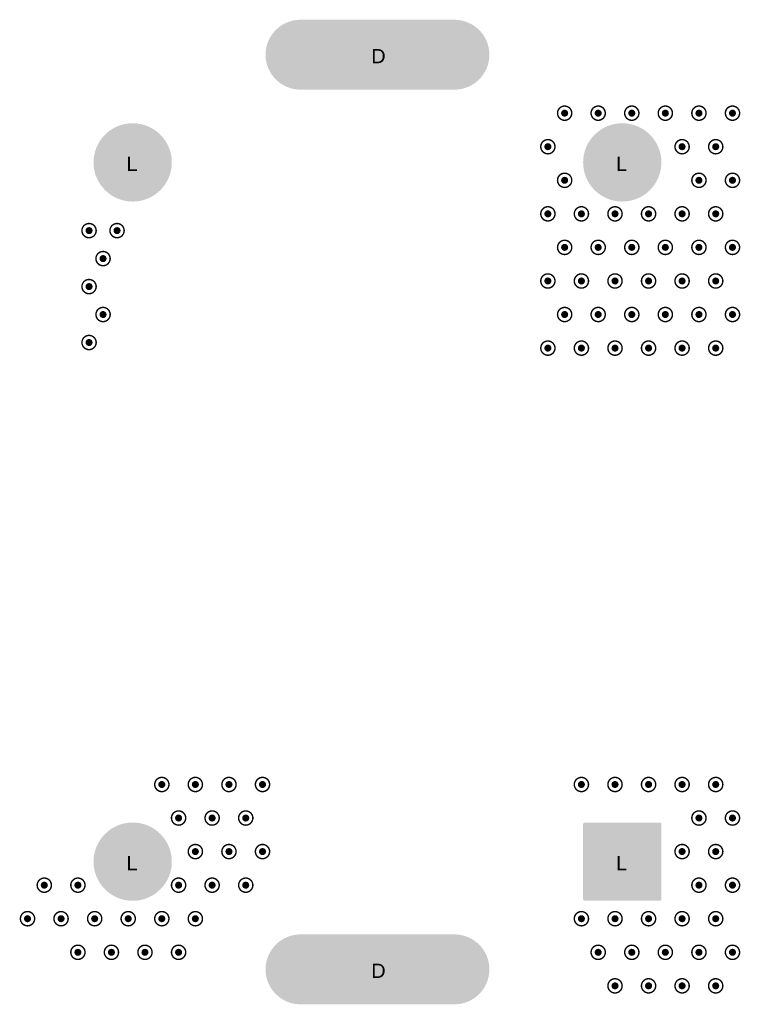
# Model space of a CAD drawing. Header units: inches. Extents: x -11.9 to 0, y -4.1 to 7.1.
# Tile 44 of 54: x -6.6 to -5.6, y 5 to 6.4. Entities that reach past the tile are written whole.
import ezdxf

# ---------------------------------------------------------------- set-up
doc = ezdxf.new("R2010")
doc.units = ezdxf.units.IN
doc.header["$MEASUREMENT"] = 0
for name, color, linetype in [('DrillDrawing', 1, 'Continuous'), ('MultiLayer', 9, 'Continuous'), ('PadHoleLayer', 156, 'Continuous'), ('ViaHoleLayer', 16, 'Continuous')]:
    doc.layers.add(name, color=color, linetype=linetype)
doc.styles.add('Arial', font='txt', dxfattribs={"height": 0.2})

# ---------------------------------------------------------------- blocks, each defined once
blk = doc.blocks.new('FP_047708_PTH4_MFG_161')
at = {"layer": 'MultiLayer'}
h = blk.add_hatch(color=9, dxfattribs=at)
edge = h.paths.add_edge_path()
edge.add_arc((-0.4921, 0.3445), 0.0551, 0, 360)
h = blk.add_hatch(color=9, dxfattribs=at)
edge = h.paths.add_edge_path()
edge.add_arc((0.4921, 0.3445), 0.0551, 0, 360)
h = blk.add_hatch(color=9, dxfattribs=at)
edge = h.paths.add_edge_path()
edge.add_arc((-0.6437, -0.1083), 0.0492, 180, 360)
edge.add_line((-0.5945, -0.1083), (-0.5945, 0.1083))
edge.add_arc((-0.6437, 0.1083), 0.0492, 0, 180)
edge.add_line((-0.6929, 0.1083), (-0.6929, -0.1083))
h = blk.add_hatch(color=9, dxfattribs=at)
edge = h.paths.add_edge_path()
edge.add_arc((0.6437, -0.1083), 0.0492, 180, 360)
edge.add_line((0.6929, -0.1083), (0.6929, 0.1083))
edge.add_arc((0.6437, 0.1083), 0.0492, 0, 180)
edge.add_line((0.5945, 0.1083), (0.5945, -0.1083))
h = blk.add_hatch(color=9, dxfattribs=at)
edge = h.paths.add_edge_path()
edge.add_arc((-0.545, -0.2916), 0.0022, 90, 180)
edge.add_line((-0.5472, -0.2916), (-0.5472, -0.3974))
edge.add_arc((-0.545, -0.3974), 0.0022, 180, 270)
edge.add_line((-0.545, -0.3996), (-0.4392, -0.3996))
edge.add_arc((-0.4392, -0.3974), 0.0022, 270, 360)
edge.add_line((-0.437, -0.3974), (-0.437, -0.2916))
edge.add_arc((-0.4392, -0.2916), 0.0022, 0, 90)
edge.add_line((-0.4392, -0.2894), (-0.545, -0.2894))
h = blk.add_hatch(color=9, dxfattribs=at)
edge = h.paths.add_edge_path()
edge.add_arc((0.4921, -0.3445), 0.0551, 0, 360)
at = {"layer": 'PadHoleLayer'}
h = blk.add_hatch(color=156, dxfattribs=at)
edge = h.paths.add_edge_path()
edge.add_arc((-0.4921, 0.3445), 0.0364, 0, 360)
h = blk.add_hatch(color=156, dxfattribs=at)
edge = h.paths.add_edge_path()
edge.add_arc((0.4921, 0.3445), 0.0364, 0, 360)
h = blk.add_hatch(color=156, dxfattribs=at)
edge = h.paths.add_edge_path()
edge.add_arc((-0.6437, -0.1083), 0.0492, 180, 360)
edge.add_line((-0.5945, -0.1083), (-0.5945, 0.1083))
edge.add_arc((-0.6437, 0.1083), 0.0492, 0, 180)
edge.add_line((-0.6929, 0.1083), (-0.6929, -0.1083))
h = blk.add_hatch(color=156, dxfattribs=at)
edge = h.paths.add_edge_path()
edge.add_arc((0.6437, -0.1083), 0.0492, 180, 360)
edge.add_line((0.6929, -0.1083), (0.6929, 0.1083))
edge.add_arc((0.6437, 0.1083), 0.0492, 0, 180)
edge.add_line((0.5945, 0.1083), (0.5945, -0.1083))
h = blk.add_hatch(color=156, dxfattribs=at)
edge = h.paths.add_edge_path()
edge.add_arc((-0.4921, -0.3445), 0.0364, 0, 360)
h = blk.add_hatch(color=156, dxfattribs=at)
edge = h.paths.add_edge_path()
edge.add_arc((0.4921, -0.3445), 0.0364, 0, 360)

msp = doc.modelspace()

# ---------------------------------------------------------------- hatches: boundary and pattern name
at = {"layer": 'ViaHoleLayer'}
h = msp.add_hatch(color=16, dxfattribs=at)
edge = h.paths.add_edge_path()
edge.add_arc((-5.88, 6.2466), 0.005, 0, 360)
h = msp.add_hatch(color=16, dxfattribs=at)
edge = h.paths.add_edge_path()
edge.add_arc((-5.8328, 6.2466), 0.005, 0, 360)
h = msp.add_hatch(color=16, dxfattribs=at)
edge = h.paths.add_edge_path()
edge.add_arc((-5.7855, 6.2466), 0.005, 0, 360)
h = msp.add_hatch(color=16, dxfattribs=at)
edge = h.paths.add_edge_path()
edge.add_arc((-5.7383, 6.2466), 0.005, 0, 360)
h = msp.add_hatch(color=16, dxfattribs=at)
edge = h.paths.add_edge_path()
edge.add_arc((-5.691, 6.2466), 0.005, 0, 360)
h = msp.add_hatch(color=16, dxfattribs=at)
edge = h.paths.add_edge_path()
edge.add_arc((-5.6438, 6.2466), 0.005, 0, 360)
h = msp.add_hatch(color=16, dxfattribs=at)
edge = h.paths.add_edge_path()
edge.add_arc((-5.9036, 6.1994), 0.005, 0, 360)
h = msp.add_hatch(color=16, dxfattribs=at)
edge = h.paths.add_edge_path()
edge.add_arc((-5.7147, 6.1994), 0.005, 0, 360)
h = msp.add_hatch(color=16, dxfattribs=at)
edge = h.paths.add_edge_path()
edge.add_arc((-5.6674, 6.1994), 0.005, 0, 360)
h = msp.add_hatch(color=16, dxfattribs=at)
edge = h.paths.add_edge_path()
edge.add_arc((-5.88, 6.1521), 0.005, 0, 360)
h = msp.add_hatch(color=16, dxfattribs=at)
edge = h.paths.add_edge_path()
edge.add_arc((-5.691, 6.1521), 0.005, 0, 360)
h = msp.add_hatch(color=16, dxfattribs=at)
edge = h.paths.add_edge_path()
edge.add_arc((-5.6438, 6.1521), 0.005, 0, 360)
h = msp.add_hatch(color=16, dxfattribs=at)
edge = h.paths.add_edge_path()
edge.add_arc((-5.9036, 6.1049), 0.005, 0, 360)
h = msp.add_hatch(color=16, dxfattribs=at)
edge = h.paths.add_edge_path()
edge.add_arc((-5.8564, 6.1049), 0.005, 0, 360)
h = msp.add_hatch(color=16, dxfattribs=at)
edge = h.paths.add_edge_path()
edge.add_arc((-5.8091, 6.1049), 0.005, 0, 360)
h = msp.add_hatch(color=16, dxfattribs=at)
edge = h.paths.add_edge_path()
edge.add_arc((-5.7619, 6.1049), 0.005, 0, 360)
h = msp.add_hatch(color=16, dxfattribs=at)
edge = h.paths.add_edge_path()
edge.add_arc((-5.7147, 6.1049), 0.005, 0, 360)
h = msp.add_hatch(color=16, dxfattribs=at)
edge = h.paths.add_edge_path()
edge.add_arc((-5.6674, 6.1049), 0.005, 0, 360)
h = msp.add_hatch(color=16, dxfattribs=at)
edge = h.paths.add_edge_path()
edge.add_arc((-6.5493, 6.0813), 0.005, 0, 360)
h = msp.add_hatch(color=16, dxfattribs=at)
edge = h.paths.add_edge_path()
edge.add_arc((-6.5099, 6.0813), 0.005, 0, 360)
h = msp.add_hatch(color=16, dxfattribs=at)
edge = h.paths.add_edge_path()
edge.add_arc((-5.88, 6.0577), 0.005, 0, 360)
h = msp.add_hatch(color=16, dxfattribs=at)
edge = h.paths.add_edge_path()
edge.add_arc((-5.8328, 6.0577), 0.005, 0, 360)
h = msp.add_hatch(color=16, dxfattribs=at)
edge = h.paths.add_edge_path()
edge.add_arc((-5.7855, 6.0577), 0.005, 0, 360)
h = msp.add_hatch(color=16, dxfattribs=at)
edge = h.paths.add_edge_path()
edge.add_arc((-5.7383, 6.0577), 0.005, 0, 360)
h = msp.add_hatch(color=16, dxfattribs=at)
edge = h.paths.add_edge_path()
edge.add_arc((-5.691, 6.0577), 0.005, 0, 360)
h = msp.add_hatch(color=16, dxfattribs=at)
edge = h.paths.add_edge_path()
edge.add_arc((-5.6438, 6.0577), 0.005, 0, 360)
h = msp.add_hatch(color=16, dxfattribs=at)
edge = h.paths.add_edge_path()
edge.add_arc((-6.5296, 6.0419), 0.005, 0, 360)
h = msp.add_hatch(color=16, dxfattribs=at)
edge = h.paths.add_edge_path()
edge.add_arc((-5.9036, 6.0104), 0.005, 0, 360)
h = msp.add_hatch(color=16, dxfattribs=at)
edge = h.paths.add_edge_path()
edge.add_arc((-5.8564, 6.0104), 0.005, 0, 360)
h = msp.add_hatch(color=16, dxfattribs=at)
edge = h.paths.add_edge_path()
edge.add_arc((-5.8091, 6.0104), 0.005, 0, 360)
h = msp.add_hatch(color=16, dxfattribs=at)
edge = h.paths.add_edge_path()
edge.add_arc((-5.7619, 6.0104), 0.005, 0, 360)
h = msp.add_hatch(color=16, dxfattribs=at)
edge = h.paths.add_edge_path()
edge.add_arc((-5.7147, 6.0104), 0.005, 0, 360)
h = msp.add_hatch(color=16, dxfattribs=at)
edge = h.paths.add_edge_path()
edge.add_arc((-5.6674, 6.0104), 0.005, 0, 360)
h = msp.add_hatch(color=16, dxfattribs=at)
edge = h.paths.add_edge_path()
edge.add_arc((-6.5493, 6.0025), 0.005, 0, 360)
h = msp.add_hatch(color=16, dxfattribs=at)
edge = h.paths.add_edge_path()
edge.add_arc((-6.5296, 5.9632), 0.005, 0, 360)
h = msp.add_hatch(color=16, dxfattribs=at)
edge = h.paths.add_edge_path()
edge.add_arc((-5.88, 5.9632), 0.005, 0, 360)
h = msp.add_hatch(color=16, dxfattribs=at)
edge = h.paths.add_edge_path()
edge.add_arc((-5.8328, 5.9632), 0.005, 0, 360)
h = msp.add_hatch(color=16, dxfattribs=at)
edge = h.paths.add_edge_path()
edge.add_arc((-5.7855, 5.9632), 0.005, 0, 360)
h = msp.add_hatch(color=16, dxfattribs=at)
edge = h.paths.add_edge_path()
edge.add_arc((-5.7383, 5.9632), 0.005, 0, 360)
h = msp.add_hatch(color=16, dxfattribs=at)
edge = h.paths.add_edge_path()
edge.add_arc((-5.691, 5.9632), 0.005, 0, 360)
h = msp.add_hatch(color=16, dxfattribs=at)
edge = h.paths.add_edge_path()
edge.add_arc((-5.6438, 5.9632), 0.005, 0, 360)
h = msp.add_hatch(color=16, dxfattribs=at)
edge = h.paths.add_edge_path()
edge.add_arc((-6.5493, 5.9238), 0.005, 0, 360)
h = msp.add_hatch(color=16, dxfattribs=at)
edge = h.paths.add_edge_path()
edge.add_arc((-5.9036, 5.9159), 0.005, 0, 360)
h = msp.add_hatch(color=16, dxfattribs=at)
edge = h.paths.add_edge_path()
edge.add_arc((-5.8564, 5.9159), 0.005, 0, 360)
h = msp.add_hatch(color=16, dxfattribs=at)
edge = h.paths.add_edge_path()
edge.add_arc((-5.8091, 5.9159), 0.005, 0, 360)
h = msp.add_hatch(color=16, dxfattribs=at)
edge = h.paths.add_edge_path()
edge.add_arc((-5.7619, 5.9159), 0.005, 0, 360)
h = msp.add_hatch(color=16, dxfattribs=at)
edge = h.paths.add_edge_path()
edge.add_arc((-5.7147, 5.9159), 0.005, 0, 360)
h = msp.add_hatch(color=16, dxfattribs=at)
edge = h.paths.add_edge_path()
edge.add_arc((-5.6674, 5.9159), 0.005, 0, 360)
h = msp.add_hatch(color=16, dxfattribs=at)
edge = h.paths.add_edge_path()
edge.add_arc((-6.4469, 5.3017), 0.005, 0, 360)
h = msp.add_hatch(color=16, dxfattribs=at)
edge = h.paths.add_edge_path()
edge.add_arc((-6.3997, 5.3017), 0.005, 0, 360)
h = msp.add_hatch(color=16, dxfattribs=at)
edge = h.paths.add_edge_path()
edge.add_arc((-6.3524, 5.3017), 0.005, 0, 360)
h = msp.add_hatch(color=16, dxfattribs=at)
edge = h.paths.add_edge_path()
edge.add_arc((-6.3052, 5.3017), 0.005, 0, 360)
h = msp.add_hatch(color=16, dxfattribs=at)
edge = h.paths.add_edge_path()
edge.add_arc((-5.8564, 5.3017), 0.005, 0, 360)
h = msp.add_hatch(color=16, dxfattribs=at)
edge = h.paths.add_edge_path()
edge.add_arc((-5.8091, 5.3017), 0.005, 0, 360)
h = msp.add_hatch(color=16, dxfattribs=at)
edge = h.paths.add_edge_path()
edge.add_arc((-5.7619, 5.3017), 0.005, 0, 360)
h = msp.add_hatch(color=16, dxfattribs=at)
edge = h.paths.add_edge_path()
edge.add_arc((-5.7147, 5.3017), 0.005, 0, 360)
h = msp.add_hatch(color=16, dxfattribs=at)
edge = h.paths.add_edge_path()
edge.add_arc((-5.6674, 5.3017), 0.005, 0, 360)
h = msp.add_hatch(color=16, dxfattribs=at)
edge = h.paths.add_edge_path()
edge.add_arc((-6.4233, 5.2545), 0.005, 0, 360)
h = msp.add_hatch(color=16, dxfattribs=at)
edge = h.paths.add_edge_path()
edge.add_arc((-6.3761, 5.2545), 0.005, 0, 360)
h = msp.add_hatch(color=16, dxfattribs=at)
edge = h.paths.add_edge_path()
edge.add_arc((-6.3288, 5.2545), 0.005, 0, 360)
h = msp.add_hatch(color=16, dxfattribs=at)
edge = h.paths.add_edge_path()
edge.add_arc((-5.691, 5.2545), 0.005, 0, 360)
h = msp.add_hatch(color=16, dxfattribs=at)
edge = h.paths.add_edge_path()
edge.add_arc((-5.6438, 5.2545), 0.005, 0, 360)
h = msp.add_hatch(color=16, dxfattribs=at)
edge = h.paths.add_edge_path()
edge.add_arc((-6.3997, 5.2073), 0.005, 0, 360)
h = msp.add_hatch(color=16, dxfattribs=at)
edge = h.paths.add_edge_path()
edge.add_arc((-6.3524, 5.2073), 0.005, 0, 360)
h = msp.add_hatch(color=16, dxfattribs=at)
edge = h.paths.add_edge_path()
edge.add_arc((-6.3052, 5.2073), 0.005, 0, 360)
h = msp.add_hatch(color=16, dxfattribs=at)
edge = h.paths.add_edge_path()
edge.add_arc((-5.7147, 5.2073), 0.005, 0, 360)
h = msp.add_hatch(color=16, dxfattribs=at)
edge = h.paths.add_edge_path()
edge.add_arc((-5.6674, 5.2073), 0.005, 0, 360)
h = msp.add_hatch(color=16, dxfattribs=at)
edge = h.paths.add_edge_path()
edge.add_arc((-6.6123, 5.16), 0.005, 0, 360)
h = msp.add_hatch(color=16, dxfattribs=at)
edge = h.paths.add_edge_path()
edge.add_arc((-6.565, 5.16), 0.005, 0, 360)
h = msp.add_hatch(color=16, dxfattribs=at)
edge = h.paths.add_edge_path()
edge.add_arc((-6.4233, 5.16), 0.005, 0, 360)
h = msp.add_hatch(color=16, dxfattribs=at)
edge = h.paths.add_edge_path()
edge.add_arc((-6.3761, 5.16), 0.005, 0, 360)
h = msp.add_hatch(color=16, dxfattribs=at)
edge = h.paths.add_edge_path()
edge.add_arc((-6.3288, 5.16), 0.005, 0, 360)
h = msp.add_hatch(color=16, dxfattribs=at)
edge = h.paths.add_edge_path()
edge.add_arc((-5.691, 5.16), 0.005, 0, 360)
h = msp.add_hatch(color=16, dxfattribs=at)
edge = h.paths.add_edge_path()
edge.add_arc((-5.6438, 5.16), 0.005, 0, 360)
h = msp.add_hatch(color=16, dxfattribs=at)
edge = h.paths.add_edge_path()
edge.add_arc((-6.6359, 5.1128), 0.005, 0, 360)
h = msp.add_hatch(color=16, dxfattribs=at)
edge = h.paths.add_edge_path()
edge.add_arc((-6.5887, 5.1128), 0.005, 0, 360)
h = msp.add_hatch(color=16, dxfattribs=at)
edge = h.paths.add_edge_path()
edge.add_arc((-6.5414, 5.1128), 0.005, 0, 360)
h = msp.add_hatch(color=16, dxfattribs=at)
edge = h.paths.add_edge_path()
edge.add_arc((-6.4942, 5.1128), 0.005, 0, 360)
h = msp.add_hatch(color=16, dxfattribs=at)
edge = h.paths.add_edge_path()
edge.add_arc((-6.4469, 5.1128), 0.005, 0, 360)
h = msp.add_hatch(color=16, dxfattribs=at)
edge = h.paths.add_edge_path()
edge.add_arc((-6.3997, 5.1128), 0.005, 0, 360)
h = msp.add_hatch(color=16, dxfattribs=at)
edge = h.paths.add_edge_path()
edge.add_arc((-5.8564, 5.1128), 0.005, 0, 360)
h = msp.add_hatch(color=16, dxfattribs=at)
edge = h.paths.add_edge_path()
edge.add_arc((-5.8091, 5.1128), 0.005, 0, 360)
h = msp.add_hatch(color=16, dxfattribs=at)
edge = h.paths.add_edge_path()
edge.add_arc((-5.7619, 5.1128), 0.005, 0, 360)
h = msp.add_hatch(color=16, dxfattribs=at)
edge = h.paths.add_edge_path()
edge.add_arc((-5.7147, 5.1128), 0.005, 0, 360)
h = msp.add_hatch(color=16, dxfattribs=at)
edge = h.paths.add_edge_path()
edge.add_arc((-5.6674, 5.1128), 0.005, 0, 360)
h = msp.add_hatch(color=16, dxfattribs=at)
edge = h.paths.add_edge_path()
edge.add_arc((-6.565, 5.0655), 0.005, 0, 360)
h = msp.add_hatch(color=16, dxfattribs=at)
edge = h.paths.add_edge_path()
edge.add_arc((-6.5178, 5.0655), 0.005, 0, 360)
h = msp.add_hatch(color=16, dxfattribs=at)
edge = h.paths.add_edge_path()
edge.add_arc((-6.4706, 5.0655), 0.005, 0, 360)
h = msp.add_hatch(color=16, dxfattribs=at)
edge = h.paths.add_edge_path()
edge.add_arc((-6.4233, 5.0655), 0.005, 0, 360)
h = msp.add_hatch(color=16, dxfattribs=at)
edge = h.paths.add_edge_path()
edge.add_arc((-5.8328, 5.0655), 0.005, 0, 360)
h = msp.add_hatch(color=16, dxfattribs=at)
edge = h.paths.add_edge_path()
edge.add_arc((-5.7855, 5.0655), 0.005, 0, 360)
h = msp.add_hatch(color=16, dxfattribs=at)
edge = h.paths.add_edge_path()
edge.add_arc((-5.7383, 5.0655), 0.005, 0, 360)
h = msp.add_hatch(color=16, dxfattribs=at)
edge = h.paths.add_edge_path()
edge.add_arc((-5.691, 5.0655), 0.005, 0, 360)
h = msp.add_hatch(color=16, dxfattribs=at)
edge = h.paths.add_edge_path()
edge.add_arc((-5.6438, 5.0655), 0.005, 0, 360)
h = msp.add_hatch(color=16, dxfattribs=at)
edge = h.paths.add_edge_path()
edge.add_arc((-5.8091, 5.0183), 0.005, 0, 360)
h = msp.add_hatch(color=16, dxfattribs=at)
edge = h.paths.add_edge_path()
edge.add_arc((-5.7619, 5.0183), 0.005, 0, 360)
h = msp.add_hatch(color=16, dxfattribs=at)
edge = h.paths.add_edge_path()
edge.add_arc((-5.7147, 5.0183), 0.005, 0, 360)
h = msp.add_hatch(color=16, dxfattribs=at)
edge = h.paths.add_edge_path()
edge.add_arc((-5.6674, 5.0183), 0.005, 0, 360)

# ---------------------------------------------------------------- linework, layer by layer
at = {"layer": 'DrillDrawing'}
for points, const_width in [([(-5.87, 6.2466, 1), (-5.89, 6.2466, 1)], 0.002), ([(-5.8228, 6.2466, 1), (-5.8428, 6.2466, 1)], 0.002), ([(-5.7755, 6.2466, 1), (-5.7955, 6.2466, 1)], 0.002), ([(-5.7283, 6.2466, 1), (-5.7483, 6.2466, 1)], 0.002), ([(-5.681, 6.2466, 1), (-5.701, 6.2466, 1)], 0.002), ([(-5.6338, 6.2466, 1), (-5.6538, 6.2466, 1)], 0.002), ([(-5.8905, 6.2466, 1), (-5.8895, 6.2466, 1)], 0.001), ([(-5.8705, 6.2466, 1), (-5.8695, 6.2466, 1)], 0.001), ([(-5.8433, 6.2466, 1), (-5.8423, 6.2466, 1)], 0.001), ([(-5.8233, 6.2466, 1), (-5.8223, 6.2466, 1)], 0.001), ([(-5.796, 6.2466, 1), (-5.795, 6.2466, 1)], 0.001), ([(-5.776, 6.2466, 1), (-5.775, 6.2466, 1)], 0.001), ([(-5.7488, 6.2466, 1), (-5.7478, 6.2466, 1)], 0.001), ([(-5.7288, 6.2466, 1), (-5.7278, 6.2466, 1)], 0.001), ([(-5.7015, 6.2466, 1), (-5.7005, 6.2466, 1)], 0.001), ([(-5.6815, 6.2466, 1), (-5.6805, 6.2466, 1)], 0.001), ([(-5.6543, 6.2466, 1), (-5.6533, 6.2466, 1)], 0.001), ([(-5.6343, 6.2466, 1), (-5.6333, 6.2466, 1)], 0.001), ([(-5.8936, 6.1994, 1), (-5.9136, 6.1994, 1)], 0.002), ([(-5.7047, 6.1994, 1), (-5.7247, 6.1994, 1)], 0.002), ([(-5.6574, 6.1994, 1), (-5.6774, 6.1994, 1)], 0.002), ([(-5.9141, 6.1994, 1), (-5.9131, 6.1994, 1)], 0.001), ([(-5.8941, 6.1994, 1), (-5.8931, 6.1994, 1)], 0.001), ([(-5.7252, 6.1994, 1), (-5.7242, 6.1994, 1)], 0.001), ([(-5.7052, 6.1994, 1), (-5.7042, 6.1994, 1)], 0.001), ([(-5.6779, 6.1994, 1), (-5.6769, 6.1994, 1)], 0.001), ([(-5.6579, 6.1994, 1), (-5.6569, 6.1994, 1)], 0.001), ([(-5.87, 6.1521, 1), (-5.89, 6.1521, 1)], 0.002), ([(-5.681, 6.1521, 1), (-5.701, 6.1521, 1)], 0.002), ([(-5.6338, 6.1521, 1), (-5.6538, 6.1521, 1)], 0.002), ([(-5.8905, 6.1521, 1), (-5.8895, 6.1521, 1)], 0.001), ([(-5.8705, 6.1521, 1), (-5.8695, 6.1521, 1)], 0.001), ([(-5.7015, 6.1521, 1), (-5.7005, 6.1521, 1)], 0.001), ([(-5.6815, 6.1521, 1), (-5.6805, 6.1521, 1)], 0.001), ([(-5.6543, 6.1521, 1), (-5.6533, 6.1521, 1)], 0.001), ([(-5.6343, 6.1521, 1), (-5.6333, 6.1521, 1)], 0.001), ([(-5.8936, 6.1049, 1), (-5.9136, 6.1049, 1)], 0.002), ([(-5.8464, 6.1049, 1), (-5.8664, 6.1049, 1)], 0.002), ([(-5.7991, 6.1049, 1), (-5.8191, 6.1049, 1)], 0.002), ([(-5.7519, 6.1049, 1), (-5.7719, 6.1049, 1)], 0.002), ([(-5.7047, 6.1049, 1), (-5.7247, 6.1049, 1)], 0.002), ([(-5.6574, 6.1049, 1), (-5.6774, 6.1049, 1)], 0.002), ([(-5.9141, 6.1049, 1), (-5.9131, 6.1049, 1)], 0.001), ([(-5.8941, 6.1049, 1), (-5.8931, 6.1049, 1)], 0.001), ([(-5.8669, 6.1049, 1), (-5.8659, 6.1049, 1)], 0.001), ([(-5.8469, 6.1049, 1), (-5.8459, 6.1049, 1)], 0.001), ([(-5.8196, 6.1049, 1), (-5.8186, 6.1049, 1)], 0.001), ([(-5.7996, 6.1049, 1), (-5.7986, 6.1049, 1)], 0.001), ([(-5.7724, 6.1049, 1), (-5.7714, 6.1049, 1)], 0.001), ([(-5.7524, 6.1049, 1), (-5.7514, 6.1049, 1)], 0.001), ([(-5.7252, 6.1049, 1), (-5.7242, 6.1049, 1)], 0.001), ([(-5.7052, 6.1049, 1), (-5.7042, 6.1049, 1)], 0.001), ([(-5.6779, 6.1049, 1), (-5.6769, 6.1049, 1)], 0.001), ([(-5.6579, 6.1049, 1), (-5.6569, 6.1049, 1)], 0.001), ([(-6.5393, 6.0813, 1), (-6.5593, 6.0813, 1)], 0.002), ([(-6.4999, 6.0813, 1), (-6.5199, 6.0813, 1)], 0.002), ([(-6.5598, 6.0813, 1), (-6.5588, 6.0813, 1)], 0.001), ([(-6.5398, 6.0813, 1), (-6.5388, 6.0813, 1)], 0.001), ([(-6.5204, 6.0813, 1), (-6.5194, 6.0813, 1)], 0.001), ([(-6.5004, 6.0813, 1), (-6.4994, 6.0813, 1)], 0.001), ([(-5.87, 6.0577, 1), (-5.89, 6.0577, 1)], 0.002), ([(-5.8905, 6.0577, 1), (-5.8895, 6.0577, 1)], 0.001), ([(-5.8705, 6.0577, 1), (-5.8695, 6.0577, 1)], 0.001), ([(-5.8228, 6.0577, 1), (-5.8428, 6.0577, 1)], 0.002), ([(-5.8433, 6.0577, 1), (-5.8423, 6.0577, 1)], 0.001), ([(-5.8233, 6.0577, 1), (-5.8223, 6.0577, 1)], 0.001), ([(-5.7755, 6.0577, 1), (-5.7955, 6.0577, 1)], 0.002), ([(-5.796, 6.0577, 1), (-5.795, 6.0577, 1)], 0.001), ([(-5.776, 6.0577, 1), (-5.775, 6.0577, 1)], 0.001), ([(-5.7283, 6.0577, 1), (-5.7483, 6.0577, 1)], 0.002), ([(-5.7488, 6.0577, 1), (-5.7478, 6.0577, 1)], 0.001), ([(-5.7288, 6.0577, 1), (-5.7278, 6.0577, 1)], 0.001), ([(-5.681, 6.0577, 1), (-5.701, 6.0577, 1)], 0.002), ([(-5.7015, 6.0577, 1), (-5.7005, 6.0577, 1)], 0.001), ([(-5.6815, 6.0577, 1), (-5.6805, 6.0577, 1)], 0.001), ([(-5.6338, 6.0577, 1), (-5.6538, 6.0577, 1)], 0.002), ([(-5.6543, 6.0577, 1), (-5.6533, 6.0577, 1)], 0.001), ([(-5.6343, 6.0577, 1), (-5.6333, 6.0577, 1)], 0.001), ([(-6.5196, 6.0419, 1), (-6.5396, 6.0419, 1)], 0.002), ([(-6.5401, 6.0419, 1), (-6.5391, 6.0419, 1)], 0.001), ([(-6.5201, 6.0419, 1), (-6.5191, 6.0419, 1)], 0.001), ([(-5.8936, 6.0104, 1), (-5.9136, 6.0104, 1)], 0.002), ([(-5.8464, 6.0104, 1), (-5.8664, 6.0104, 1)], 0.002), ([(-5.7991, 6.0104, 1), (-5.8191, 6.0104, 1)], 0.002), ([(-5.7519, 6.0104, 1), (-5.7719, 6.0104, 1)], 0.002), ([(-5.7047, 6.0104, 1), (-5.7247, 6.0104, 1)], 0.002), ([(-5.6574, 6.0104, 1), (-5.6774, 6.0104, 1)], 0.002), ([(-6.5393, 6.0025, 1), (-6.5593, 6.0025, 1)], 0.002), ([(-6.5598, 6.0025, 1), (-6.5588, 6.0025, 1)], 0.001), ([(-6.5398, 6.0025, 1), (-6.5388, 6.0025, 1)], 0.001), ([(-5.9141, 6.0104, 1), (-5.9131, 6.0104, 1)], 0.001), ([(-5.8941, 6.0104, 1), (-5.8931, 6.0104, 1)], 0.001), ([(-5.8669, 6.0104, 1), (-5.8659, 6.0104, 1)], 0.001), ([(-5.8469, 6.0104, 1), (-5.8459, 6.0104, 1)], 0.001), ([(-5.8196, 6.0104, 1), (-5.8186, 6.0104, 1)], 0.001), ([(-5.7996, 6.0104, 1), (-5.7986, 6.0104, 1)], 0.001), ([(-5.7724, 6.0104, 1), (-5.7714, 6.0104, 1)], 0.001), ([(-5.7524, 6.0104, 1), (-5.7514, 6.0104, 1)], 0.001), ([(-5.7252, 6.0104, 1), (-5.7242, 6.0104, 1)], 0.001), ([(-5.7052, 6.0104, 1), (-5.7042, 6.0104, 1)], 0.001), ([(-5.6779, 6.0104, 1), (-5.6769, 6.0104, 1)], 0.001), ([(-5.6579, 6.0104, 1), (-5.6569, 6.0104, 1)], 0.001), ([(-6.5196, 5.9632, 1), (-6.5396, 5.9632, 1)], 0.002), ([(-5.87, 5.9632, 1), (-5.89, 5.9632, 1)], 0.002), ([(-5.8228, 5.9632, 1), (-5.8428, 5.9632, 1)], 0.002), ([(-5.7755, 5.9632, 1), (-5.7955, 5.9632, 1)], 0.002), ([(-5.7283, 5.9632, 1), (-5.7483, 5.9632, 1)], 0.002), ([(-5.681, 5.9632, 1), (-5.701, 5.9632, 1)], 0.002), ([(-5.6338, 5.9632, 1), (-5.6538, 5.9632, 1)], 0.002), ([(-6.5401, 5.9632, 1), (-6.5391, 5.9632, 1)], 0.001), ([(-6.5201, 5.9632, 1), (-6.5191, 5.9632, 1)], 0.001), ([(-5.8905, 5.9632, 1), (-5.8895, 5.9632, 1)], 0.001), ([(-5.8705, 5.9632, 1), (-5.8695, 5.9632, 1)], 0.001), ([(-5.8433, 5.9632, 1), (-5.8423, 5.9632, 1)], 0.001), ([(-5.8233, 5.9632, 1), (-5.8223, 5.9632, 1)], 0.001), ([(-5.796, 5.9632, 1), (-5.795, 5.9632, 1)], 0.001), ([(-5.776, 5.9632, 1), (-5.775, 5.9632, 1)], 0.001), ([(-5.7488, 5.9632, 1), (-5.7478, 5.9632, 1)], 0.001), ([(-5.7288, 5.9632, 1), (-5.7278, 5.9632, 1)], 0.001), ([(-5.7015, 5.9632, 1), (-5.7005, 5.9632, 1)], 0.001), ([(-5.6815, 5.9632, 1), (-5.6805, 5.9632, 1)], 0.001), ([(-5.6543, 5.9632, 1), (-5.6533, 5.9632, 1)], 0.001), ([(-5.6343, 5.9632, 1), (-5.6333, 5.9632, 1)], 0.001), ([(-6.5393, 5.9238, 1), (-6.5593, 5.9238, 1)], 0.002), ([(-6.5598, 5.9238, 1), (-6.5588, 5.9238, 1)], 0.001), ([(-6.5398, 5.9238, 1), (-6.5388, 5.9238, 1)], 0.001), ([(-5.8936, 5.9159, 1), (-5.9136, 5.9159, 1)], 0.002), ([(-5.8464, 5.9159, 1), (-5.8664, 5.9159, 1)], 0.002), ([(-5.7991, 5.9159, 1), (-5.8191, 5.9159, 1)], 0.002), ([(-5.7519, 5.9159, 1), (-5.7719, 5.9159, 1)], 0.002), ([(-5.7047, 5.9159, 1), (-5.7247, 5.9159, 1)], 0.002), ([(-5.6574, 5.9159, 1), (-5.6774, 5.9159, 1)], 0.002), ([(-5.9141, 5.9159, 1), (-5.9131, 5.9159, 1)], 0.001), ([(-5.8941, 5.9159, 1), (-5.8931, 5.9159, 1)], 0.001), ([(-5.8669, 5.9159, 1), (-5.8659, 5.9159, 1)], 0.001), ([(-5.8469, 5.9159, 1), (-5.8459, 5.9159, 1)], 0.001), ([(-5.8196, 5.9159, 1), (-5.8186, 5.9159, 1)], 0.001), ([(-5.7996, 5.9159, 1), (-5.7986, 5.9159, 1)], 0.001), ([(-5.7724, 5.9159, 1), (-5.7714, 5.9159, 1)], 0.001), ([(-5.7524, 5.9159, 1), (-5.7514, 5.9159, 1)], 0.001), ([(-5.7252, 5.9159, 1), (-5.7242, 5.9159, 1)], 0.001), ([(-5.7052, 5.9159, 1), (-5.7042, 5.9159, 1)], 0.001), ([(-5.6779, 5.9159, 1), (-5.6769, 5.9159, 1)], 0.001), ([(-5.6579, 5.9159, 1), (-5.6569, 5.9159, 1)], 0.001), ([(-6.4369, 5.3017, 1), (-6.4569, 5.3017, 1)], 0.002), ([(-6.3897, 5.3017, 1), (-6.4097, 5.3017, 1)], 0.002), ([(-6.3424, 5.3017, 1), (-6.3624, 5.3017, 1)], 0.002), ([(-6.2952, 5.3017, 1), (-6.3152, 5.3017, 1)], 0.002), ([(-5.8464, 5.3017, 1), (-5.8664, 5.3017, 1)], 0.002), ([(-5.7991, 5.3017, 1), (-5.8191, 5.3017, 1)], 0.002), ([(-5.7519, 5.3017, 1), (-5.7719, 5.3017, 1)], 0.002), ([(-5.7047, 5.3017, 1), (-5.7247, 5.3017, 1)], 0.002), ([(-5.6574, 5.3017, 1), (-5.6774, 5.3017, 1)], 0.002), ([(-6.4574, 5.3017, 1), (-6.4564, 5.3017, 1)], 0.001), ([(-6.4374, 5.3017, 1), (-6.4364, 5.3017, 1)], 0.001), ([(-6.4102, 5.3017, 1), (-6.4092, 5.3017, 1)], 0.001), ([(-6.3902, 5.3017, 1), (-6.3892, 5.3017, 1)], 0.001), ([(-6.3629, 5.3017, 1), (-6.3619, 5.3017, 1)], 0.001), ([(-6.3429, 5.3017, 1), (-6.3419, 5.3017, 1)], 0.001), ([(-6.3157, 5.3017, 1), (-6.3147, 5.3017, 1)], 0.001), ([(-6.2957, 5.3017, 1), (-6.2947, 5.3017, 1)], 0.001), ([(-5.8669, 5.3017, 1), (-5.8659, 5.3017, 1)], 0.001), ([(-5.8469, 5.3017, 1), (-5.8459, 5.3017, 1)], 0.001), ([(-5.8196, 5.3017, 1), (-5.8186, 5.3017, 1)], 0.001), ([(-5.7996, 5.3017, 1), (-5.7986, 5.3017, 1)], 0.001), ([(-5.7724, 5.3017, 1), (-5.7714, 5.3017, 1)], 0.001), ([(-5.7524, 5.3017, 1), (-5.7514, 5.3017, 1)], 0.001), ([(-5.7252, 5.3017, 1), (-5.7242, 5.3017, 1)], 0.001), ([(-5.7052, 5.3017, 1), (-5.7042, 5.3017, 1)], 0.001), ([(-5.6779, 5.3017, 1), (-5.6769, 5.3017, 1)], 0.001), ([(-5.6579, 5.3017, 1), (-5.6569, 5.3017, 1)], 0.001), ([(-6.4133, 5.2545, 1), (-6.4333, 5.2545, 1)], 0.002), ([(-6.4338, 5.2545, 1), (-6.4328, 5.2545, 1)], 0.001), ([(-6.4138, 5.2545, 1), (-6.4128, 5.2545, 1)], 0.001), ([(-6.3661, 5.2545, 1), (-6.3861, 5.2545, 1)], 0.002), ([(-6.3866, 5.2545, 1), (-6.3856, 5.2545, 1)], 0.001), ([(-6.3666, 5.2545, 1), (-6.3656, 5.2545, 1)], 0.001), ([(-6.3188, 5.2545, 1), (-6.3388, 5.2545, 1)], 0.002), ([(-6.3393, 5.2545, 1), (-6.3383, 5.2545, 1)], 0.001), ([(-6.3193, 5.2545, 1), (-6.3183, 5.2545, 1)], 0.001), ([(-5.681, 5.2545, 1), (-5.701, 5.2545, 1)], 0.002), ([(-5.7015, 5.2545, 1), (-5.7005, 5.2545, 1)], 0.001), ([(-5.6815, 5.2545, 1), (-5.6805, 5.2545, 1)], 0.001), ([(-5.6338, 5.2545, 1), (-5.6538, 5.2545, 1)], 0.002), ([(-5.6543, 5.2545, 1), (-5.6533, 5.2545, 1)], 0.001), ([(-5.6343, 5.2545, 1), (-5.6333, 5.2545, 1)], 0.001), ([(-6.3897, 5.2073, 1), (-6.4097, 5.2073, 1)], 0.002), ([(-6.3424, 5.2073, 1), (-6.3624, 5.2073, 1)], 0.002), ([(-6.2952, 5.2073, 1), (-6.3152, 5.2073, 1)], 0.002), ([(-5.7047, 5.2073, 1), (-5.7247, 5.2073, 1)], 0.002), ([(-5.6574, 5.2073, 1), (-5.6774, 5.2073, 1)], 0.002), ([(-6.4102, 5.2073, 1), (-6.4092, 5.2073, 1)], 0.001), ([(-6.3902, 5.2073, 1), (-6.3892, 5.2073, 1)], 0.001), ([(-6.3629, 5.2073, 1), (-6.3619, 5.2073, 1)], 0.001), ([(-6.3429, 5.2073, 1), (-6.3419, 5.2073, 1)], 0.001), ([(-6.3157, 5.2073, 1), (-6.3147, 5.2073, 1)], 0.001), ([(-6.2957, 5.2073, 1), (-6.2947, 5.2073, 1)], 0.001), ([(-5.7252, 5.2073, 1), (-5.7242, 5.2073, 1)], 0.001), ([(-5.7052, 5.2073, 1), (-5.7042, 5.2073, 1)], 0.001), ([(-5.6779, 5.2073, 1), (-5.6769, 5.2073, 1)], 0.001), ([(-5.6579, 5.2073, 1), (-5.6569, 5.2073, 1)], 0.001), ([(-6.6023, 5.16, 1), (-6.6223, 5.16, 1)], 0.002), ([(-6.555, 5.16, 1), (-6.575, 5.16, 1)], 0.002), ([(-6.4133, 5.16, 1), (-6.4333, 5.16, 1)], 0.002), ([(-6.3661, 5.16, 1), (-6.3861, 5.16, 1)], 0.002), ([(-6.3188, 5.16, 1), (-6.3388, 5.16, 1)], 0.002), ([(-5.681, 5.16, 1), (-5.701, 5.16, 1)], 0.002), ([(-5.6338, 5.16, 1), (-5.6538, 5.16, 1)], 0.002), ([(-6.6228, 5.16, 1), (-6.6218, 5.16, 1)], 0.001), ([(-6.6028, 5.16, 1), (-6.6018, 5.16, 1)], 0.001), ([(-6.5755, 5.16, 1), (-6.5745, 5.16, 1)], 0.001), ([(-6.5555, 5.16, 1), (-6.5545, 5.16, 1)], 0.001), ([(-6.4338, 5.16, 1), (-6.4328, 5.16, 1)], 0.001), ([(-6.4138, 5.16, 1), (-6.4128, 5.16, 1)], 0.001), ([(-6.3866, 5.16, 1), (-6.3856, 5.16, 1)], 0.001), ([(-6.3666, 5.16, 1), (-6.3656, 5.16, 1)], 0.001), ([(-6.3393, 5.16, 1), (-6.3383, 5.16, 1)], 0.001), ([(-6.3193, 5.16, 1), (-6.3183, 5.16, 1)], 0.001), ([(-5.7015, 5.16, 1), (-5.7005, 5.16, 1)], 0.001), ([(-5.6815, 5.16, 1), (-5.6805, 5.16, 1)], 0.001), ([(-5.6543, 5.16, 1), (-5.6533, 5.16, 1)], 0.001), ([(-5.6343, 5.16, 1), (-5.6333, 5.16, 1)], 0.001), ([(-6.6259, 5.1128, 1), (-6.6459, 5.1128, 1)], 0.002), ([(-6.5787, 5.1128, 1), (-6.5987, 5.1128, 1)], 0.002), ([(-6.5314, 5.1128, 1), (-6.5514, 5.1128, 1)], 0.002), ([(-6.4842, 5.1128, 1), (-6.5042, 5.1128, 1)], 0.002), ([(-6.4369, 5.1128, 1), (-6.4569, 5.1128, 1)], 0.002), ([(-6.3897, 5.1128, 1), (-6.4097, 5.1128, 1)], 0.002), ([(-5.8464, 5.1128, 1), (-5.8664, 5.1128, 1)], 0.002), ([(-5.7991, 5.1128, 1), (-5.8191, 5.1128, 1)], 0.002), ([(-5.7519, 5.1128, 1), (-5.7719, 5.1128, 1)], 0.002), ([(-5.7047, 5.1128, 1), (-5.7247, 5.1128, 1)], 0.002), ([(-5.6574, 5.1128, 1), (-5.6774, 5.1128, 1)], 0.002), ([(-6.6464, 5.1128, 1), (-6.6454, 5.1128, 1)], 0.001), ([(-6.6264, 5.1128, 1), (-6.6254, 5.1128, 1)], 0.001), ([(-6.5992, 5.1128, 1), (-6.5982, 5.1128, 1)], 0.001), ([(-6.5792, 5.1128, 1), (-6.5782, 5.1128, 1)], 0.001), ([(-6.5519, 5.1128, 1), (-6.5509, 5.1128, 1)], 0.001), ([(-6.5319, 5.1128, 1), (-6.5309, 5.1128, 1)], 0.001), ([(-6.5047, 5.1128, 1), (-6.5037, 5.1128, 1)], 0.001), ([(-6.4847, 5.1128, 1), (-6.4837, 5.1128, 1)], 0.001), ([(-6.4574, 5.1128, 1), (-6.4564, 5.1128, 1)], 0.001), ([(-6.4374, 5.1128, 1), (-6.4364, 5.1128, 1)], 0.001), ([(-6.4102, 5.1128, 1), (-6.4092, 5.1128, 1)], 0.001), ([(-6.3902, 5.1128, 1), (-6.3892, 5.1128, 1)], 0.001), ([(-5.8669, 5.1128, 1), (-5.8659, 5.1128, 1)], 0.001), ([(-5.8469, 5.1128, 1), (-5.8459, 5.1128, 1)], 0.001), ([(-5.8196, 5.1128, 1), (-5.8186, 5.1128, 1)], 0.001), ([(-5.7996, 5.1128, 1), (-5.7986, 5.1128, 1)], 0.001), ([(-5.7724, 5.1128, 1), (-5.7714, 5.1128, 1)], 0.001), ([(-5.7524, 5.1128, 1), (-5.7514, 5.1128, 1)], 0.001), ([(-5.7252, 5.1128, 1), (-5.7242, 5.1128, 1)], 0.001), ([(-5.7052, 5.1128, 1), (-5.7042, 5.1128, 1)], 0.001), ([(-5.6779, 5.1128, 1), (-5.6769, 5.1128, 1)], 0.001), ([(-5.6579, 5.1128, 1), (-5.6569, 5.1128, 1)], 0.001), ([(-6.555, 5.0655, 1), (-6.575, 5.0655, 1)], 0.002), ([(-6.5078, 5.0655, 1), (-6.5278, 5.0655, 1)], 0.002), ([(-6.4606, 5.0655, 1), (-6.4806, 5.0655, 1)], 0.002), ([(-6.4133, 5.0655, 1), (-6.4333, 5.0655, 1)], 0.002), ([(-5.8228, 5.0655, 1), (-5.8428, 5.0655, 1)], 0.002), ([(-5.7755, 5.0655, 1), (-5.7955, 5.0655, 1)], 0.002), ([(-5.7283, 5.0655, 1), (-5.7483, 5.0655, 1)], 0.002), ([(-5.681, 5.0655, 1), (-5.701, 5.0655, 1)], 0.002), ([(-5.6338, 5.0655, 1), (-5.6538, 5.0655, 1)], 0.002), ([(-6.5755, 5.0655, 1), (-6.5745, 5.0655, 1)], 0.001), ([(-6.5555, 5.0655, 1), (-6.5545, 5.0655, 1)], 0.001), ([(-6.5283, 5.0655, 1), (-6.5273, 5.0655, 1)], 0.001), ([(-6.5083, 5.0655, 1), (-6.5073, 5.0655, 1)], 0.001), ([(-6.4811, 5.0655, 1), (-6.4801, 5.0655, 1)], 0.001), ([(-6.4611, 5.0655, 1), (-6.4601, 5.0655, 1)], 0.001), ([(-6.4338, 5.0655, 1), (-6.4328, 5.0655, 1)], 0.001), ([(-6.4138, 5.0655, 1), (-6.4128, 5.0655, 1)], 0.001), ([(-5.8433, 5.0655, 1), (-5.8423, 5.0655, 1)], 0.001), ([(-5.8233, 5.0655, 1), (-5.8223, 5.0655, 1)], 0.001), ([(-5.796, 5.0655, 1), (-5.795, 5.0655, 1)], 0.001), ([(-5.776, 5.0655, 1), (-5.775, 5.0655, 1)], 0.001), ([(-5.7488, 5.0655, 1), (-5.7478, 5.0655, 1)], 0.001), ([(-5.7288, 5.0655, 1), (-5.7278, 5.0655, 1)], 0.001), ([(-5.7015, 5.0655, 1), (-5.7005, 5.0655, 1)], 0.001), ([(-5.6815, 5.0655, 1), (-5.6805, 5.0655, 1)], 0.001), ([(-5.6543, 5.0655, 1), (-5.6533, 5.0655, 1)], 0.001), ([(-5.6343, 5.0655, 1), (-5.6333, 5.0655, 1)], 0.001), ([(-5.7991, 5.0183, 1), (-5.8191, 5.0183, 1)], 0.002), ([(-5.8196, 5.0183, 1), (-5.8186, 5.0183, 1)], 0.001), ([(-5.7996, 5.0183, 1), (-5.7986, 5.0183, 1)], 0.001), ([(-5.7519, 5.0183, 1), (-5.7719, 5.0183, 1)], 0.002), ([(-5.7724, 5.0183, 1), (-5.7714, 5.0183, 1)], 0.001), ([(-5.7524, 5.0183, 1), (-5.7514, 5.0183, 1)], 0.001), ([(-5.7047, 5.0183, 1), (-5.7247, 5.0183, 1)], 0.002), ([(-5.7252, 5.0183, 1), (-5.7242, 5.0183, 1)], 0.001), ([(-5.7052, 5.0183, 1), (-5.7042, 5.0183, 1)], 0.001), ([(-5.6574, 5.0183, 1), (-5.6774, 5.0183, 1)], 0.002), ([(-5.6779, 5.0183, 1), (-5.6769, 5.0183, 1)], 0.001), ([(-5.6579, 5.0183, 1), (-5.6569, 5.0183, 1)], 0.001)]:
    msp.add_lwpolyline(points, format="xyb", close=True, dxfattribs=dict(at, const_width=const_width))

# ---------------------------------------------------------------- block references
at = {"rotation": 90}
msp.add_blockref('FP_047708_PTH4_MFG_161', (-6.1434, 5.6852), dxfattribs=at)

# ---------------------------------------------------------------- texts
at = {"layer": 'DrillDrawing', "style": 'Arial'}
for s, p in [('D', (-6.1521, 6.3169)), ('L', (-6.4966, 6.1654)), ('L', (-5.8076, 6.1654)), ('L', (-6.4966, 5.1811)), ('L', (-5.8076, 5.1811)), ('D', (-6.1521, 5.0295))]:
    msp.add_text(s, height=0.02, dxfattribs=at).set_placement(p)

doc.saveas('drawing.dxf')
